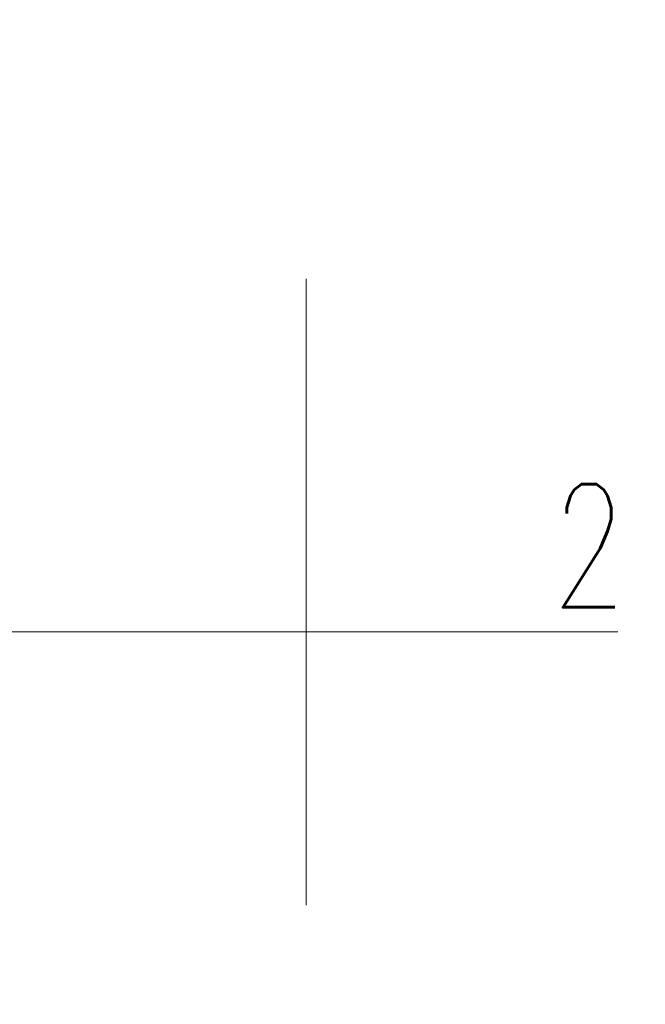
# Model space of a CAD drawing. Header units: millimetres. Extents: x -24591 to -17244, y 245914 to 251151.
# Tile 10 of 20: x -22602 to -22348, y 248522 to 248921. Entities that reach past the tile are written whole.
import ezdxf
from ezdxf import colors
from ezdxf.entities.mleader import LeaderData, LeaderLine
from ezdxf.math import Vec2, Vec3

# ---------------------------------------------------------------- set-up
doc = ezdxf.new("R2010")
doc.units = ezdxf.units.MM
doc.header["$MEASUREMENT"] = 0
doc.linetypes.add('IS-DASHED', pattern=[19.05, 12.7, -6.35])
doc.layers.add('IS-profil-cienka', color=7, linetype='Continuous', lineweight=15)
doc.layers.add('IS-profil-srednia', color=7, linetype='Continuous', lineweight=30)
doc.styles.add('IS', font='simplex.shx', dxfattribs={"width": 0.7})

# ---------------------------------------------------------------- blocks, each defined once
blk = doc.blocks.new('_None')

msp = doc.modelspace()

# ---------------------------------------------------------------- linework, layer by layer
at = {"layer": 'IS-profil-cienka', "linetype": 'IS-DASHED', "lineweight": 9, "ltscale": 20}
msp.add_line((-22485.68, 249959.16), (-22485.68, 247419.16), dxfattribs=at)

# ---------------------------------------------------------------- leaders
at = {"layer": 'IS-profil-srednia'}
ml = msp.add_multileader_mtext('Standard', dxfattribs=at)
ml.set_content('\\pxse0.925;2', color=256, style='IS')
ml.set_leader_properties(linetype='Continuous', lineweight=9)
ml.set_arrow_properties(name='NONE')
ml.build(insert=Vec2(0, 0))
ml.multileader.update_dxf_attribs({"has_dogleg": 0, "text_left_attachment_type": 6, "text_right_attachment_type": 6, "dogleg_length": 0, "arrow_head_size": 10})
ctx = ml.context
ctx.base_point, ctx.char_height, ctx.arrow_head_size, ctx.landing_gap_size, ctx.plane_origin = Vec3(-22395.9, 248672.9), 50, 10, 10, Vec3(-23017.58, 248629.32)
ctx.left_attachment, ctx.right_attachment = 6, 6
notes = []
notes.append((ctx, [(0, (1, 1, 0), (-22395.9, 248672.9), (1, 0), 0, [(0, [(-22698.09, 248672.9)], 0, [])])]))
ctx.mtext.insert, ctx.mtext.rotation, ctx.mtext.flow_direction = Vec3(-22385.9, 248732.9), 6.283185, 5
for ctx, leaders in notes:
    for number, flags, end, landing, length, lines in leaders:
        leader = LeaderData()
        leader.index, (leader.has_last_leader_line, leader.has_dogleg_vector, leader.attachment_direction) = number, flags
        leader.last_leader_point, leader.dogleg_vector, leader.dogleg_length = Vec3(end), Vec3(landing), length
        for number, points, colour, breaks in lines:
            line = LeaderLine()
            line.index, line.vertices, line.color, line.breaks = number, Vec3.list(points), colors.encode_raw_color(colour), breaks
            leader.lines.append(line)
        ctx.leaders.append(leader)

doc.saveas('drawing.dxf')
